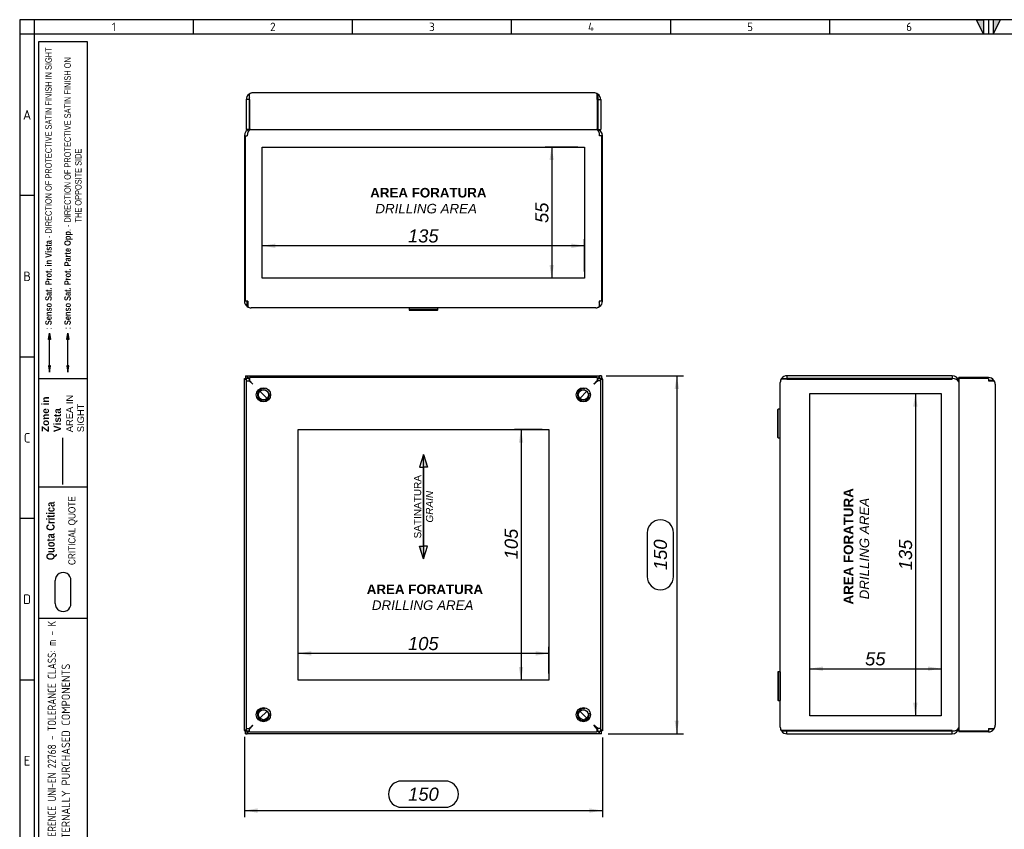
# Model space of a CAD drawing. Extents: x 6 to 412, y 11 to 288.
# Tile 2 of 3: x 6 to 212, y 118 to 288. Entities that reach past the tile are written whole.
import ezdxf
from ezdxf.lldxf.tags import DXFTag

# ---------------------------------------------------------------- set-up
doc = ezdxf.new("R2010")
doc.units = 0
doc.layers.get('0').update_dxf_attribs({"linetype": 'CONTINUOUS'})
for name, color, linetype in [('_TRANSLATION', 7, 'CONTINUOUS'), ('AE00511_01', 7, 'CONTINUOUS'), ('DEFAULT', 7, 'CONTINUOUS'), ('DV1_DEFAULT', 7, 'CONTINUOUS'), ('DV2_DEFAULT', 7, 'CONTINUOUS'), ('DV6_DEFAULT', 7, 'CONTINUOUS'), ('S0000000_02', 7, 'CONTINUOUS'), ('S0000000_11', 7, 'CONTINUOUS'), ('S0000000_12', 7, 'CONTINUOUS')]:
    doc.layers.add(name, color=color, linetype=linetype)
doc.styles.add('SEACAD_ARIAL', font='arial.ttf')
doc.styles.add('SEACAD_ARIALI', font='ariali.ttf')
tags = doc.linetypes.add('CENTER2', pattern=[28.575, 19.05, -3.175, 3.175, -3.175]).pattern_tags.tags
tags[10:11] = [DXFTag(74, 4), DXFTag(75, 0), DXFTag(340, '0'), DXFTag(46, 0.0), DXFTag(50, 0.0), DXFTag(44, 0.0), DXFTag(45, 0.0)]
tags[8:9] = [DXFTag(74, 4), DXFTag(75, 0), DXFTag(340, '0'), DXFTag(46, 0.0), DXFTag(50, 0.0), DXFTag(44, 0.0), DXFTag(45, 0.0)]
tags[6:7] = [DXFTag(74, 4), DXFTag(75, 0), DXFTag(340, '0'), DXFTag(46, 0.0), DXFTag(50, 0.0), DXFTag(44, 0.0), DXFTag(45, 0.0)]
tags[4:5] = [DXFTag(74, 4), DXFTag(75, 0), DXFTag(340, '0'), DXFTag(46, 0.0), DXFTag(50, 0.0), DXFTag(44, 0.0), DXFTag(45, 0.0)]
tags = doc.linetypes.add('DASHDOT2', pattern=[12.7, 6.35, -3.175, 0, -3.175]).pattern_tags.tags
tags[10:11] = [DXFTag(74, 4), DXFTag(75, 0), DXFTag(340, '0'), DXFTag(46, 0.0), DXFTag(50, 0.0), DXFTag(44, 0.0), DXFTag(45, 0.0)]
tags[8:9] = [DXFTag(74, 4), DXFTag(75, 0), DXFTag(340, '0'), DXFTag(46, 0.0), DXFTag(50, 0.0), DXFTag(44, 0.0), DXFTag(45, 0.0)]
tags[6:7] = [DXFTag(74, 4), DXFTag(75, 0), DXFTag(340, '0'), DXFTag(46, 0.0), DXFTag(50, 0.0), DXFTag(44, 0.0), DXFTag(45, 0.0)]
tags[4:5] = [DXFTag(74, 4), DXFTag(75, 0), DXFTag(340, '0'), DXFTag(46, 0.0), DXFTag(50, 0.0), DXFTag(44, 0.0), DXFTag(45, 0.0)]
tags = doc.linetypes.add('HIDDEN2', pattern=[4.7625, 3.175, -1.5875]).pattern_tags.tags
tags[6:7] = [DXFTag(74, 4), DXFTag(75, 0), DXFTag(340, '0'), DXFTag(46, 0.0), DXFTag(50, 0.0), DXFTag(44, 0.0), DXFTag(45, 0.0)]
tags[4:5] = [DXFTag(74, 4), DXFTag(75, 0), DXFTag(340, '0'), DXFTag(46, 0.0), DXFTag(50, 0.0), DXFTag(44, 0.0), DXFTag(45, 0.0)]
doc.dimstyles.new('ISO', dxfattribs={"dimtxt": 2.75, "dimasz": 2.75, "dimexe": 1.375, "dimexo": 1.375, "dimgap": 0.6875, "dimtad": 1, "dimdec": 1, "dimlfac": 2, "dimtxsty": 'SEACAD_ARIAL', "dimblk1": '_SE_FILLED', "dimblk2": '_SE_FILLED', "dimsah": 1, "dimcen": 1.375, "dimazin": 3, "dimtfac": 0.7, "dimtdec": 3, "dimtmove": 0, "dimatfit": 3})

# ---------------------------------------------------------------- blocks, each defined once
blk = doc.blocks.new('SE')
at = {"layer": 'AE00511_01', "color": 7, "linetype": 'CONTINUOUS'}
for centre in [(57.3, 209.01), (124.3, 209.01), (57.3, 142.01), (124.3, 142.01)]:
    blk.add_circle(centre, 1.05, dxfattribs=at)
for centre in [(57.3, 209.01), (124.3, 209.01), (57.3, 142.01), (124.3, 142.01)]:
    blk.add_arc(centre, 1.25, 75, 15, dxfattribs=at)
at = {"layer": 'DV1_DEFAULT', "color": 7, "linetype": 'CENTER2'}
for p, q in [((64.55, 149.26), (64.55, 201.76)), ((64.55, 201.76), (117.05, 201.76)), ((117.05, 201.76), (117.05, 149.26)), ((117.05, 149.26), (64.55, 149.26))]:
    blk.add_line(p, q, dxfattribs=at)
at = {"layer": 'S0000000_11', "color": 7, "linetype": 'CONTINUOUS'}
for p, q in [((53.5, 213.01), (53.5, 212.41)), ((53.5, 213.01), (53.91, 213.01)), ((54.23, 212.44), (53.91, 213.01)), ((53.91, 213.01), (53.91, 212.44)), ((53.91, 213.01), (127.7, 213.01)), ((127.7, 213.01), (127.38, 212.44)), ((127.7, 213.01), (127.7, 212.44)), ((128.11, 213.01), (127.7, 213.01)), ((128.11, 213.01), (128.11, 212.41)), ((53.3, 212.41), (53.68, 212.2)), ((53.3, 212.41), (53.68, 212.41)), ((53.3, 212.31), (53.3, 212.41)), ((53.3, 138.71), (53.3, 212.31)), ((53.5, 212.41), (53.68, 212.41)), ((54.38, 212.18), (54.28, 212.36)), ((54.71, 211.61), (54.28, 212.04)), ((54.28, 212.03), (54.7, 211.61)), ((54.55, 211.7), (54.7, 211.61)), ((54.71, 211.61), (54.62, 211.76)), ((54.7, 211.61), (55.07, 211.25)), ((55.07, 211.25), (54.71, 211.61)), ((126.54, 211.25), (126.9, 211.61)), ((126.9, 211.61), (126.54, 211.25)), ((127.33, 212.04), (126.9, 211.61)), ((126.9, 211.61), (127.33, 212.03)), ((126.99, 211.76), (126.9, 211.61)), ((126.9, 211.61), (127.06, 211.7)), ((127.33, 212.36), (127.23, 212.18)), ((127.93, 212.2), (128.3, 212.41)), ((128.3, 212.41), (127.93, 212.41)), ((127.93, 212.41), (128.11, 212.41)), ((128.3, 212.31), (128.3, 212.41)), ((128.3, 212.31), (128.3, 138.71)), ((56.56, 209.75), (58.05, 208.27)), ((58.05, 208.27), (56.56, 209.75)), ((123.56, 208.27), (125.05, 209.75)), ((125.05, 209.75), (123.56, 208.27)), ((58.05, 142.75), (56.56, 141.27)), ((56.56, 141.27), (58.05, 142.75)), ((123.56, 142.75), (125.05, 141.27)), ((125.05, 141.27), (123.56, 142.75)), ((53.68, 138.83), (53.3, 138.61)), ((53.3, 138.71), (53.3, 138.61)), ((53.3, 138.61), (53.68, 138.61)), ((53.68, 138.61), (53.5, 138.61)), ((53.5, 138.01), (53.5, 138.61)), ((53.91, 138.01), (54.23, 138.58)), ((53.91, 138.01), (53.91, 138.58)), ((54.7, 139.41), (54.28, 138.99)), ((54.28, 138.98), (54.71, 139.41)), ((54.28, 138.67), (54.38, 138.84)), ((54.7, 139.41), (54.55, 139.33)), ((54.62, 139.26), (54.71, 139.41)), ((55.07, 139.78), (54.7, 139.41)), ((54.71, 139.41), (55.07, 139.78)), ((126.54, 139.78), (126.9, 139.41)), ((126.9, 139.41), (126.54, 139.78)), ((126.9, 139.41), (127.33, 138.98)), ((126.9, 139.41), (126.99, 139.26)), ((127.06, 139.33), (126.9, 139.41)), ((127.33, 138.99), (126.9, 139.41)), ((127.23, 138.84), (127.33, 138.67)), ((127.38, 138.58), (127.7, 138.01)), ((127.7, 138.01), (127.7, 138.58)), ((128.3, 138.61), (127.93, 138.83)), ((128.11, 138.61), (127.93, 138.61)), ((128.3, 138.61), (127.93, 138.61)), ((128.11, 138.01), (128.11, 138.61)), ((128.3, 138.71), (128.3, 138.61)), ((53.5, 138.01), (53.91, 138.01)), ((127.7, 138.01), (53.91, 138.01)), ((128.11, 138.01), (127.7, 138.01))]:
    blk.add_line(p, q, dxfattribs=at)
at = {"layer": 'S0000000_12', "color": 7, "linetype": 'CONTINUOUS'}
for p, q in [((53.68, 212.44), (53.68, 211.94)), ((54.28, 212.44), (53.68, 212.44)), ((54.28, 212.44), (54.28, 211.94)), ((127.23, 212.64), (54.38, 212.64)), ((54.38, 212.64), (54.38, 212.04)), ((127.23, 212.64), (127.23, 212.04)), ((127.33, 212.44), (127.93, 212.44)), ((127.33, 211.94), (127.33, 212.44)), ((127.93, 211.94), (127.93, 212.44)), ((53.68, 211.94), (53.68, 139.09)), ((53.68, 211.94), (54.28, 211.94)), ((54.28, 211.94), (55.08, 211.24)), ((54.38, 212.04), (55.08, 211.24)), ((127.23, 212.04), (126.53, 211.24)), ((127.33, 211.94), (126.53, 211.24)), ((127.93, 211.94), (127.33, 211.94)), ((127.93, 139.09), (127.93, 211.94)), ((53.68, 139.09), (54.28, 139.09)), ((53.68, 139.09), (53.68, 138.58)), ((54.28, 138.58), (53.68, 138.58)), ((54.28, 139.09), (55.08, 139.79)), ((54.28, 139.09), (54.28, 138.58)), ((54.38, 138.99), (55.08, 139.79)), ((54.38, 138.39), (54.38, 138.99)), ((54.38, 138.39), (127.23, 138.39)), ((127.23, 138.99), (126.53, 139.79)), ((127.33, 139.09), (126.53, 139.79)), ((127.23, 138.39), (127.23, 138.99)), ((127.93, 139.09), (127.33, 139.09)), ((127.33, 138.58), (127.33, 139.09)), ((127.33, 138.58), (127.93, 138.58)), ((127.93, 138.58), (127.93, 139.09))]:
    blk.add_line(p, q, dxfattribs=at)
for centre in [(57.3, 209.01), (124.3, 209.01), (57.3, 142.01), (124.3, 142.01)]:
    blk.add_circle(centre, 1.5, dxfattribs=at)
blk = doc.blocks.new('SE1')
at = {"layer": 'DV2_DEFAULT', "color": 7, "linetype": 'CENTER2'}
for p, q in [((57.05, 233.45), (57.05, 260.92)), ((57.05, 260.92), (124.55, 260.92)), ((124.55, 260.92), (124.55, 233.45)), ((124.55, 233.45), (57.05, 233.45))]:
    blk.add_line(p, q, dxfattribs=at)
at = {"layer": 'S0000000_02', "color": 7, "linetype": 'CONTINUOUS'}
for p, q in [((87.85, 227.25), (87.8, 227.2)), ((87.8, 227.2), (93.8, 227.2)), ((87.8, 227.2), (87.8, 226.8)), ((93.8, 227.2), (93.75, 227.25)), ((93.8, 226.8), (93.8, 227.2)), ((93.8, 226.8), (87.8, 226.8)), ((87.8, 226.8), (87.85, 226.75)), ((87.85, 226.75), (93.75, 226.75)), ((93.75, 226.75), (93.8, 226.8))]:
    blk.add_line(p, q, dxfattribs=at)
at = {"layer": 'S0000000_11', "color": 7, "linetype": 'CONTINUOUS'}
for p, q in [((53.3, 263.25), (53.5, 263.25)), ((53.3, 263.25), (53.3, 228.65)), ((53.5, 263.25), (53.91, 263.25)), ((53.5, 228.65), (53.5, 263.25)), ((128.11, 263.25), (127.7, 263.25)), ((128.11, 263.25), (128.11, 228.65)), ((128.3, 263.25), (128.11, 263.25)), ((128.3, 228.65), (128.3, 263.25)), ((54.01, 228.65), (53.5, 228.65)), ((53.9, 227.5), (53.9, 228.65)), ((54.01, 228.65), (54.01, 227.5)), ((126.9, 227.25), (54.7, 227.25)), ((127.6, 228.65), (127.6, 227.5)), ((128.11, 228.65), (127.6, 228.65)), ((127.7, 227.5), (127.7, 228.65))]:
    blk.add_line(p, q, dxfattribs=at)
for centre, radius, start, end in [((54.7, 263.25), 1.4, 100.8441, 180), ((126.9, 263.25), 1.4, 0, 79.1559), ((54.7, 263.25), 0.8, 175.8486, 180), ((126.9, 263.25), 0.8, 0, 4.1514), ((54.7, 228.65), 1.4, 180, 235.1501), ((54.7, 228.65), 0.8, 180, 209.0162), ((54.7, 228.65), 1.4, 235.1501, 270), ((126.9, 228.65), 1.4, 270, 304.8499), ((126.9, 228.65), 0.8, 330.9838, 0), ((126.9, 228.65), 1.4, 304.8499, 0)]:
    blk.add_arc(centre, radius, start, end, dxfattribs=at)
for centre, major_axis, ratio, start_param, end_param in [((54.71, 263.25), (0, -1.4), 0.571429, 3.330857, 4.712389), ((126.9, 263.25), (0, 1.4), 0.571429, 4.712389, 6.093921), ((54.7, 228.65), (0, 1.4), 0.874482, 2.533347, 3.141593), ((126.9, 228.65), (0, 1.4), 0.874482, 3.141593, 3.749838)]:
    blk.add_ellipse(centre, major_axis=major_axis, ratio=ratio, start_param=start_param, end_param=end_param, dxfattribs=at)
at = {"layer": 'S0000000_12', "color": 7, "linetype": 'CONTINUOUS'}
for p, q in [((126.53, 272.25), (55.08, 272.25)), ((54.28, 270.85), (53.68, 270.85)), ((53.68, 270.85), (53.68, 264.62)), ((54.28, 272), (54.28, 270.85)), ((54.28, 270.85), (54.28, 264.62)), ((54.38, 270.85), (54.38, 272)), ((54.38, 270.85), (54.38, 264.62)), ((127.23, 270.85), (127.23, 272)), ((127.23, 270.85), (127.23, 264.62)), ((127.33, 272), (127.33, 270.85)), ((127.33, 270.85), (127.93, 270.85)), ((127.33, 270.85), (127.33, 264.62)), ((127.93, 270.85), (127.93, 264.62)), ((54.28, 264.62), (53.68, 264.62)), ((54.38, 264.62), (127.23, 264.62)), ((127.33, 264.62), (127.93, 264.62))]:
    blk.add_line(p, q, dxfattribs=at)
for centre, radius, start, end in [((55.08, 270.85), 1.4, 90, 124.8499), ((126.53, 270.85), 1.4, 55.1501, 90), ((55.08, 270.85), 1.4, 124.8499, 180), ((55.08, 270.85), 0.8, 151.045, 180), ((126.53, 270.85), 0.8, 0, 28.955), ((126.53, 270.85), 1.4, 0, 55.1501)]:
    blk.add_arc(centre, radius, start, end, dxfattribs=at)
for centre, start_param, end_param in [((55.08, 270.85), 3.141593, 3.749838), ((126.53, 270.85), 2.533347, 3.141593)]:
    blk.add_ellipse(centre, major_axis=(0, -1.4), ratio=0.875, start_param=start_param, end_param=end_param, dxfattribs=at)
blk = doc.blocks.new('SAT')
at = {"linetype": 'CONTINUOUS'}
for points in [[(-10.97, -1.95), (-8.32, -1.95), (-8.32, -1.11)], [(8.24, -2.03), (8.24, -1.87), (-8.32, -1.87), (-8.32, -2.03)], [(10.89, -1.95), (8.24, -1.95), (8.24, -2.79)]]:
    blk.add_hatch(color=7, dxfattribs=at).paths.add_polyline_path(points)
at = {"color": 7, "linetype": 'CONTINUOUS'}
for p, q in [((-10.97, -1.95), (-8.32, -2.79)), ((-8.32, -2.79), (-8.32, -2.03)), ((10.89, -1.95), (8.24, -1.11)), ((8.24, -1.11), (8.24, -1.87))]:
    blk.add_line(p, q, dxfattribs=at)
for points in [[(-10.97, -1.95), (-8.32, -1.11), (-8.32, -1.95), (-10.97, -1.95)], [(8.24, -2.03), (8.24, -1.87), (-8.32, -1.87), (-8.32, -2.03), (8.24, -2.03)], [(10.89, -1.95), (8.24, -2.79), (8.24, -1.95), (10.89, -1.95)]]:
    blk.add_lwpolyline(points, dxfattribs=at)
at = {"insert": (-0.05, -4), "char_height": 1.5, "width": 16.3187, "attachment_point": 8}
blk.add_mtext('{\\fArial|b0||i0||c0|p34;\\C7;\\H1.5;\\W1.;SATINATURA \\P}{\\fArial|b0||i1||c0|p34;\\C7;\\H1.5;\\W1.;GRAIN\\P}', dxfattribs=at)
blk = doc.blocks.new('DMBLK1')
at = {"layer": '_TRANSLATION', "linetype": 'CONTINUOUS'}
for points in [[(110.8, 199.01), (111.71, 199.01), (111.25, 201.76)], [(110.8, 152.01), (111.25, 149.26), (111.71, 152.01)]]:
    blk.add_hatch(color=7, dxfattribs=at).paths.add_polyline_path(points)
at = {"layer": '_TRANSLATION', "color": 7, "linetype": 'CONTINUOUS'}
for p, q in [((115.68, 201.76), (109.88, 201.76)), ((111.25, 201.76), (111.25, 149.26)), ((115.68, 149.26), (109.88, 149.26))]:
    blk.add_line(p, q, dxfattribs=at)
at = {"layer": '_TRANSLATION', "color": 7, "linetype": 'CONTINUOUS', "style": 'SEACAD_ARIALI'}
blk.add_text('105', height=2.75, rotation=90, dxfattribs=at).set_placement((110.57, 174.55))
blk = doc.blocks.new('_SE_FILLED')
at = {"color": 0}
blk.add_line((0, 0), (-1, 0), dxfattribs=at)
blk.add_solid([(0, 0), (-1, -0.1665), (-1, 0.1665), (0, 0)], dxfattribs=at)
blk = doc.blocks.new('DMBLK2')
at = {"layer": '_TRANSLATION', "linetype": 'CONTINUOUS'}
for points in [[(67.3, 155.31), (64.55, 154.85), (67.3, 154.39)], [(114.3, 155.31), (114.3, 154.39), (117.05, 154.85)]]:
    blk.add_hatch(color=7, dxfattribs=at).paths.add_polyline_path(points)
at = {"layer": '_TRANSLATION', "color": 7, "linetype": 'CONTINUOUS'}
for p, q in [((64.55, 150.64), (64.55, 156.22)), ((117.05, 154.85), (64.55, 154.85)), ((117.05, 150.64), (117.05, 156.22))]:
    blk.add_line(p, q, dxfattribs=at)
at = {"layer": '_TRANSLATION', "color": 7, "linetype": 'CONTINUOUS', "style": 'SEACAD_ARIALI'}
blk.add_text('105', height=2.75, dxfattribs=at).set_placement((87.57, 155.54))
blk = doc.blocks.new('DMBLK5')
at = {"layer": '_TRANSLATION', "linetype": 'CONTINUOUS'}
for points in [[(59.8, 240.69), (57.05, 240.23), (59.8, 239.77)], [(121.8, 240.69), (121.8, 239.77), (124.55, 240.23)]]:
    blk.add_hatch(color=7, dxfattribs=at).paths.add_polyline_path(points)
at = {"layer": '_TRANSLATION', "color": 7, "linetype": 'CONTINUOUS'}
for p, q in [((57.05, 234.82), (57.05, 241.61)), ((124.55, 234.82), (124.55, 241.61)), ((124.55, 240.23), (57.05, 240.23))]:
    blk.add_line(p, q, dxfattribs=at)
at = {"layer": '_TRANSLATION', "color": 7, "linetype": 'CONTINUOUS', "style": 'SEACAD_ARIALI'}
blk.add_text('135', height=2.75, dxfattribs=at).set_placement((87.57, 240.92))
blk = doc.blocks.new('DMBLK6')
at = {"layer": '_TRANSLATION', "linetype": 'CONTINUOUS'}
for points in [[(117.21, 258.17), (118.13, 258.17), (117.67, 260.92)], [(117.21, 236.2), (117.67, 233.45), (118.13, 236.2)]]:
    blk.add_hatch(color=7, dxfattribs=at).paths.add_polyline_path(points)
at = {"layer": '_TRANSLATION', "color": 7, "linetype": 'CONTINUOUS'}
for p, q in [((123.18, 260.92), (116.29, 260.92)), ((117.67, 260.92), (117.67, 233.45)), ((123.18, 233.45), (116.29, 233.45))]:
    blk.add_line(p, q, dxfattribs=at)
at = {"layer": '_TRANSLATION', "color": 7, "linetype": 'CONTINUOUS', "style": 'SEACAD_ARIALI'}
blk.add_text('55', height=2.75, rotation=90, dxfattribs=at).set_placement((116.98, 245.01))
blk = doc.blocks.new('DMBLK17')
at = {"layer": '_TRANSLATION', "linetype": 'CONTINUOUS'}
for points in [[(56.05, 121.47), (56.05, 122.39), (53.3, 121.93)], [(125.55, 121.47), (128.3, 121.93), (125.55, 122.39)]]:
    blk.add_hatch(color=7, dxfattribs=at).paths.add_polyline_path(points)
at = {"layer": '_TRANSLATION', "color": 7, "linetype": 'CONTINUOUS'}
for p, q in [((53.3, 137.34), (53.3, 120.56)), ((128.3, 137.24), (128.3, 120.56)), ((95.39, 128.12), (86.22, 128.12)), ((53.3, 121.93), (128.3, 121.93)), ((86.22, 122.62), (95.39, 122.62))]:
    blk.add_line(p, q, dxfattribs=at)
for centre, start, end in [((86.22, 125.37), 90, 270), ((95.39, 125.37), 270, 90)]:
    blk.add_arc(centre, 2.75, start, end, dxfattribs=at)
at = {"layer": '_TRANSLATION', "color": 7, "linetype": 'CONTINUOUS', "style": 'SEACAD_ARIALI'}
blk.add_text('150', height=2.75, dxfattribs=at).set_placement((87.6, 123.99))
blk = doc.blocks.new('DMBLK18')
at = {"layer": '_TRANSLATION', "linetype": 'CONTINUOUS'}
for points in [[(144.34, 210.26), (143.88, 213.01), (143.42, 210.26)], [(144.34, 140.76), (143.42, 140.76), (143.88, 138.01)]]:
    blk.add_hatch(color=7, dxfattribs=at).paths.add_polyline_path(points)
at = {"layer": '_TRANSLATION', "color": 7, "linetype": 'CONTINUOUS'}
for p, q in [((129.08, 213.01), (145.26, 213.01)), ((143.88, 213.01), (143.88, 138.01)), ((137.69, 180.09), (137.69, 170.93)), ((143.19, 170.93), (143.19, 180.09)), ((129.48, 138.01), (145.26, 138.01))]:
    blk.add_line(p, q, dxfattribs=at)
for centre, start, end in [((140.44, 180.09), 0, 180), ((140.44, 170.93), 180, 0)]:
    blk.add_arc(centre, 2.75, start, end, dxfattribs=at)
at = {"layer": '_TRANSLATION', "color": 7, "linetype": 'CONTINUOUS', "style": 'SEACAD_ARIALI'}
blk.add_text('150', height=2.75, rotation=90, dxfattribs=at).set_placement((141.82, 172.3))
blk = doc.blocks.new('SE5')
at = {"layer": 'DV6_DEFAULT', "color": 7, "linetype": 'CENTER2'}
for p, q in [((171.75, 141.76), (171.75, 209.26)), ((171.75, 209.26), (199.22, 209.26)), ((199.22, 209.26), (199.22, 141.76)), ((199.22, 141.76), (171.75, 141.76))]:
    blk.add_line(p, q, dxfattribs=at)
at = {"layer": 'S0000000_02', "color": 7, "linetype": 'CONTINUOUS'}
for p, q in [((165.1, 206.01), (165.05, 205.96)), ((165.05, 200.06), (165.05, 205.96)), ((165.1, 200.01), (165.1, 206.01)), ((165.5, 206.01), (165.1, 206.01)), ((165.5, 200.01), (165.5, 206.01)), ((165.55, 205.96), (165.5, 206.01)), ((165.05, 200.06), (165.1, 200.01)), ((165.5, 200.01), (165.55, 200.06)), ((165.1, 200.01), (165.5, 200.01)), ((165.1, 151.01), (165.05, 150.96)), ((165.05, 150.96), (165.05, 145.06)), ((165.1, 151.01), (165.1, 145.01)), ((165.5, 151.01), (165.1, 151.01)), ((165.5, 151.01), (165.5, 145.01)), ((165.55, 150.96), (165.5, 151.01)), ((165.05, 145.06), (165.1, 145.01)), ((165.1, 145.01), (165.5, 145.01)), ((165.5, 145.01), (165.55, 145.06))]:
    blk.add_line(p, q, dxfattribs=at)
at = {"layer": 'S0000000_11', "color": 7, "linetype": 'CONTINUOUS'}
for p, q in [((166.95, 213.01), (166.95, 212.41)), ((201.55, 213.01), (166.95, 213.01)), ((201.55, 213.01), (201.55, 212.41)), ((165.55, 139.41), (165.55, 211.61)), ((165.8, 212.41), (166.95, 212.41)), ((166.95, 212.31), (165.8, 212.31)), ((201.55, 212.41), (166.95, 212.41)), ((166.95, 212.31), (201.55, 212.31)), ((201.55, 212.31), (201.55, 212.41)), ((166.95, 138.71), (165.8, 138.71)), ((165.8, 138.61), (166.95, 138.61)), ((201.55, 138.71), (166.95, 138.71)), ((166.95, 138.01), (166.95, 138.61)), ((166.95, 138.61), (201.55, 138.61)), ((201.55, 138.71), (201.55, 138.61)), ((201.55, 138.01), (201.55, 138.61)), ((166.95, 138.01), (201.55, 138.01))]:
    blk.add_line(p, q, dxfattribs=at)
for centre, radius, start, end in [((166.95, 211.61), 1.4, 90, 145.1501), ((201.55, 211.61), 1.4, 10.8441, 90), ((166.95, 211.61), 1.4, 145.1501, 180), ((166.95, 211.61), 0.8, 90, 118.955), ((201.55, 211.61), 0.8, 85.8486, 90), ((166.95, 139.41), 1.4, 180, 214.8499), ((166.95, 139.41), 1.4, 214.8499, 270), ((166.95, 139.41), 0.8, 241.045, 270), ((201.55, 139.41), 1.4, 270, 349.1559), ((201.55, 139.41), 0.8, 270, 274.1514)]:
    blk.add_arc(centre, radius, start, end, dxfattribs=at)
for centre, major_axis, ratio, start_param, end_param in [((166.95, 211.61), (1.4, 0), 0.875, 2.533347, 3.141593), ((201.55, 211.61), (-1.4, 0), 0.571429, 3.330857, 4.712389), ((166.95, 139.41), (1.4, 0), 0.875, 3.141593, 3.749838), ((201.55, 139.41), (1.4, 0), 0.571429, 4.712389, 6.093921)]:
    blk.add_ellipse(centre, major_axis=major_axis, ratio=ratio, start_param=start_param, end_param=end_param, dxfattribs=at)
at = {"layer": 'S0000000_12', "color": 7, "linetype": 'CONTINUOUS'}
for p, q in [((202.92, 212.44), (202.92, 212.64)), ((209.15, 212.64), (202.92, 212.64)), ((209.15, 212.44), (202.92, 212.44)), ((202.92, 212.44), (202.92, 138.58)), ((209.15, 212.44), (209.15, 211.94)), ((210.3, 212.04), (209.15, 212.04)), ((209.15, 211.94), (210.3, 211.94)), ((210.55, 211.24), (210.55, 139.79)), ((209.15, 138.58), (202.92, 138.58)), ((202.92, 138.58), (202.92, 138.39)), ((209.15, 138.39), (202.92, 138.39)), ((209.15, 139.09), (210.3, 139.09)), ((209.15, 139.09), (209.15, 138.58)), ((210.3, 138.99), (209.15, 138.99))]:
    blk.add_line(p, q, dxfattribs=at)
for centre, radius, start, end in [((209.15, 211.24), 1.4, 34.8499, 90), ((209.15, 211.24), 0.8, 60.9838, 90), ((209.15, 211.24), 1.4, 0, 34.8499), ((209.15, 139.79), 0.8, 270, 299.0162), ((209.15, 139.79), 1.4, 270, 325.1501), ((209.15, 139.79), 1.4, 325.1501, 0)]:
    blk.add_arc(centre, radius, start, end, dxfattribs=at)
for centre, start_param, end_param in [((209.15, 211.24), 3.141593, 3.749838), ((209.15, 139.79), 2.533347, 3.141593)]:
    blk.add_ellipse(centre, major_axis=(-1.4, 0), ratio=0.874482, start_param=start_param, end_param=end_param, dxfattribs=at)
blk = doc.blocks.new('DMBLK19')
at = {"layer": '_TRANSLATION', "linetype": 'CONTINUOUS'}
for points in [[(193.39, 206.51), (194.31, 206.51), (193.85, 209.26)], [(193.39, 144.51), (193.85, 141.76), (194.31, 144.51)]]:
    blk.add_hatch(color=7, dxfattribs=at).paths.add_polyline_path(points)
at = {"layer": '_TRANSLATION', "color": 7, "linetype": 'CONTINUOUS'}
blk.add_line((193.85, 209.26), (193.85, 141.76), dxfattribs=at)
at = {"layer": '_TRANSLATION', "color": 7, "linetype": 'CONTINUOUS', "style": 'SEACAD_ARIALI'}
blk.add_text('135', height=2.75, rotation=90, dxfattribs=at).set_placement((193.16, 172.27))
blk = doc.blocks.new('DMBLK20')
at = {"layer": '_TRANSLATION', "linetype": 'CONTINUOUS'}
for points in [[(174.5, 152.11), (171.75, 151.65), (174.5, 151.19)], [(196.47, 152.11), (196.47, 151.19), (199.22, 151.65)]]:
    blk.add_hatch(color=7, dxfattribs=at).paths.add_polyline_path(points)
at = {"layer": '_TRANSLATION', "color": 7, "linetype": 'CONTINUOUS'}
blk.add_line((171.75, 151.65), (199.22, 151.65), dxfattribs=at)
at = {"layer": '_TRANSLATION', "color": 7, "linetype": 'CONTINUOUS', "style": 'SEACAD_ARIALI'}
blk.add_text('55', height=2.75, dxfattribs=at).set_placement((183.32, 152.34))

msp = doc.modelspace()

# ---------------------------------------------------------------- hatches: boundary and pattern name
at = {"linetype": 'CONTINUOUS'}
for points in [[(208.154, 287.588), (206.639, 287.588), (208.154, 284.56)], [(210.173, 287.588), (210.173, 284.56), (211.687, 287.588)], [(12.243, 220.628), (12.68, 220.628), (12.461, 221.936)], [(16.101, 220.628), (16.537, 220.628), (16.319, 221.936)], [(12.243, 215.067), (12.461, 213.759), (12.68, 215.067)], [(16.101, 215.067), (16.319, 213.759), (16.537, 215.067)]]:
    msp.add_hatch(color=7, dxfattribs=at).paths.add_polyline_path(points)

# ---------------------------------------------------------------- linework, layer by layer
at = {"color": 7, "linetype": 'CONTINUOUS'}
for p, q in [((6.234, 287.588), (6.234, 10.959)), ((412.092, 287.588), (6.234, 287.588)), ((42.58, 287.588), (42.58, 284.56)), ((75.897, 287.588), (75.897, 284.56)), ((109.213, 287.588), (109.213, 284.56)), ((142.53, 287.588), (142.53, 284.56)), ((175.847, 287.588), (175.847, 284.56)), ((209.163, 287.588), (209.163, 284.56)), ((9.263, 250.738), (6.234, 250.738)), ((12.461, 215.067), (12.461, 220.628)), ((9.263, 216.917), (6.234, 216.917)), ((20.369, 212.348), (10.273, 212.348)), ((20.369, 189.648), (10.273, 189.648)), ((20.369, 189.648), (10.273, 189.648)), ((9.263, 183.095), (6.234, 183.095)), ((13.69, 165.299), (13.69, 170.107)), ((16.961, 165.299), (16.961, 170.107)), ((20.369, 162.148), (10.273, 162.148)), ((9.263, 149.274), (6.234, 149.274))]:
    msp.add_line(p, q, dxfattribs=at)
at = {"color": 7, "linetype": 'HIDDEN2'}
msp.add_line((16.319, 215.067), (16.319, 220.628), dxfattribs=at)
at = {"color": 7, "linetype": 'DASHDOT2'}
msp.add_line((15.278, 190.21), (15.278, 200.023), dxfattribs=at)
at = {"color": 7, "linetype": 'CONTINUOUS'}
for points in [[(208.154, 287.588), (208.154, 284.56), (206.639, 287.588), (208.154, 287.588)], [(210.173, 287.588), (210.173, 284.56), (211.687, 287.588), (210.173, 287.588)], [(12.243, 220.628), (12.461, 221.936), (12.68, 220.628), (12.243, 220.628)], [(16.101, 220.628), (16.319, 221.936), (16.537, 220.628), (16.101, 220.628)], [(12.243, 215.067), (12.461, 213.759), (12.68, 215.067), (12.243, 215.067)], [(16.101, 215.067), (16.319, 213.759), (16.537, 215.067), (16.101, 215.067)]]:
    msp.add_lwpolyline(points, dxfattribs=at)
at = {"layer": 'DEFAULT', "color": 7, "linetype": 'CONTINUOUS'}
for p, q in [((9.263, 287.588), (9.263, 10.959)), ((412.092, 284.56), (6.234, 284.56)), ((10.273, 28.5), (10.273, 283.045)), ((10.273, 283.045), (20.369, 283.045)), ((20.369, 283.045), (20.369, 28.5))]:
    msp.add_line(p, q, dxfattribs=at)
for centre, start, end in [((15.325, 170.155), 358.29915, 181.70085), ((15.325, 165.25), 178.29915, 1.70085)]:
    msp.add_arc(centre, 1.636, start, end, dxfattribs=at)

# ---------------------------------------------------------------- block references
at = {"layer": '_TRANSLATION'}
for name in ['SE1', 'SE', 'SE5']:
    msp.add_blockref(name, (0, 0), dxfattribs=at)
at = {"layer": '_TRANSLATION', "color": 7, "rotation": 90}
msp.add_blockref('SAT', (88.854, 185.626), dxfattribs=at)

# ---------------------------------------------------------------- texts
for s, insert, char_height, width, attachment_point in [('{\\fSolid Edge ANSI|b0||i0||c0|p34;\\C7;\\H1.766793;\\W1.;1}', (25.952, 286.074), 1.76679, 1.98765, 5), ('{\\fSolid Edge ANSI|b0||i0||c0|p34;\\C7;\\H1.766793;\\W1.;2}', (59.268, 285.196), 1.76679, 1.98765, 8), ('{\\fSolid Edge ANSI|b0||i0||c0|p34;\\C7;\\H1.766793;\\W1.;3}', (92.585, 285.196), 1.76679, 1.98765, 8), ('{\\fSolid Edge ANSI|b0||i0||c0|p34;\\C7;\\H1.766793;\\W1.;4}', (125.902, 285.196), 1.76679, 1.98765, 8), ('{\\fSolid Edge ANSI|b0||i0||c0|p34;\\C7;\\H1.766793;\\W1.;5}', (159.218, 285.196), 1.76679, 1.98765, 8), ('{\\fSolid Edge ANSI|b0||i0||c0|p34;\\C7;\\H1.766793;\\W1.;6}', (192.535, 285.196), 1.76679, 1.98765, 8), ('{\\fSolid Edge ANSI|b0||i0||c0|p34;\\C7;\\H2.019192;\\W1.;A}', (7.783, 266.645), 2.01919, 2.2716, 8), ('{\\fSolid Edge ANSI|b0||i0||c0|p34;\\C7;\\H2.019192;\\W1.;B}', (7.787, 232.824), 2.01919, 2.524, 8), ('{\\fSolid Edge ANSI|b0||i0||c0|p34;\\C7;\\H2.019192;\\W1.;C}', (7.785, 199.002), 2.01919, 2.3978, 8), ('{\\fSolid Edge ANSI|b0||i0||c0|p34;\\C7;\\H2.019192;\\W1.;D}', (7.787, 165.181), 2.01919, 2.524, 8), ('{\\fSolid Edge ANSI|b0||i0||c0|p34;\\C7;\\H2.019192;\\W1.;E}', (7.785, 131.359), 2.01919, 2.3978, 8)]:
    msp.add_mtext(s, dxfattribs=dict(insert=insert, char_height=char_height, width=width, attachment_point=attachment_point))
at = {"rotation": 90}
for s, insert, char_height, width, attachment_point in [('{\\fArial Narrow|b0||i0||c0|p34;\\C7;\\H1.35;\\W1.;: }{\\fArial Narrow|b1||i0||c0|p34;\\C7;\\H1.35;\\W1.;Senso Sat. Prot. in Vista }{\\fArial Narrow|b0||i0||c0|p34;\\C7;\\H1.35;\\W1.;- DIRECTION OF PROTECTIVE SATIN FINISH IN SIGHT}', (12.959, 222.755), 1.35, 58.95733, 7), ('{\\fArial Narrow|b0||i0||c0|p34;\\C7;\\H1.35;\\W1.;: }{\\fArial Narrow|b1||i0||c0|p34;\\C7;\\H1.35;\\W1.;Senso Sat. Prot. Parte Opp}{\\fArial Narrow|b0||i0||c0|p34;\\C7;\\H1.35;\\W1.;. - DIRECTION OF PROTECTIVE SATIN FINISH ON\\P}{\\fArial Narrow|b0||i0||c0|p34;\\C7;\\H1.35;\\W1.;                                                    THE OPPOSITE SIDE}', (19.204, 222.761), 1.35, 61.02057, 7), ('{\\fArial|b1||i0||c0|p34;\\C7;\\H1.5;\\W1.;Zone in\\P}{\\fArial|b1||i0||c0|p34;\\C7;\\H1.5;\\W1.;Vista}', (14.878, 201.208), 1.5, 8.0532, 7), ('{\\fArial|b0||i0||c0|p34;\\C7;\\H1.4;\\W1.;AREA IN\\P}{\\fArial|b0||i0||c0|p34;\\C7;\\H1.4;\\W1.;SIGHT}', (19.728, 201.18), 1.4, 8.09917, 7), ('{\\fArial Narrow|b0||i0||c0|p34;\\C7;\\H1.5;\\W1.;CRITICAL QUOTE}', (18.327, 173.363), 1.5, 14.77453, 7), ('{\\fArial Narrow|b1||i0||c0|p34;\\C7;\\H1.7;\\W1.;Quota Critica}', (14.024, 174.388), 1.7, 12.74726, 7), ('{\\fSolid Edge ANSI|b0|i0|c0|p34;\\W0.84600x;\\C7;SPC001 - REFERENCE UNI-EN 22768 - TOLERANCE CLASS: m - K}\\P{\\fSolid Edge ANSI|b0|i0|c0|p34;\\W0.84600x;\\C7;SPC002 - }{\\fSolid Edge ANSI|b0|i0|c0|p34;\\W0.94000x;\\C7;EXTERNALLY PURCHASED COMPONENTS}', (12.101, 104.605), 1.75, 56.68133, 1)]:
    msp.add_mtext(s, dxfattribs=dict(at, insert=insert, char_height=char_height, width=width, attachment_point=attachment_point))
at = {"layer": '_TRANSLATION', "char_height": 2.4, "width": 27.97083, "attachment_point": 5}
for insert in [(91.372, 249.669), (90.645, 166.601)]:
    msp.add_mtext('{\\fArial|b0||i0||c0|p34;\\C7;\\H2.4;\\W1.; }{\\fArial|b1||i0||c0|p34;\\C7;\\H2.;\\W1.;AREA FORATURA \\P}{\\fArial|b0||i1||c0|p34;\\C7;\\H2.;\\W1.;DRILLING AREA}', dxfattribs=dict(at, insert=insert))
at = {"layer": '_TRANSLATION', "insert": (181.511, 176.806), "char_height": 2.4, "width": 27.97083, "attachment_point": 5, "rotation": 90}
msp.add_mtext('{\\fArial|b0||i0||c0|p34;\\C7;\\H2.4;\\W1.; }{\\fArial|b1||i0||c0|p34;\\C7;\\H2.;\\W1.;AREA FORATURA \\P}{\\fArial|b0||i1||c0|p34;\\C7;\\H2.;\\W1.;DRILLING AREA}', dxfattribs=at)

# ---------------------------------------------------------------- dimensions: what is measured, and where the dimension line sits
at = {"layer": '_TRANSLATION', "color": 7, "linetype": 'CONTINUOUS'}
for base, p1, p2, angle, picture, middle, dimtype in [((117.669514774, 260.921282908), (124.554890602, 260.921282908), (124.554890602, 233.446282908), 270, 'DMBLK6', (117.669514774, 247.183783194), 161), ((124.555, 240.23), (124.555, 233.446), (57.055, 233.446), 180, 'DMBLK5', (90.805, 240.23), 161), ((143.88, 138.011), (127.703, 213.011), (128.107, 138.011), 90, 'DMBLK18', (143.88, 175.511), 160), ((193.848, 209.261), (199.224, 209.261), (199.224, 141.761), 270, 'DMBLK19', (193.848, 175.511), 161), ((111.255, 201.761), (117.055, 201.761), (117.055, 149.261), 270, 'DMBLK1', (111.255, 177.787), 161), ((171.749498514, 151.651758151), (171.749498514, 141.761349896), (199.224498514, 141.761349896), 0, 'DMBLK20', (185.486998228, 151.651758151), 161), ((53.305, 121.932), (53.305, 138.711), (128.305, 138.613), 359.92469, 'DMBLK17', (90.805, 121.932), 161)]:
    dim = msp.add_linear_dim(base=base, p1=p1, p2=p2, angle=angle, text='\\A1;<>', dimstyle='ISO', dxfattribs=at)
    dim.commit()
    dim.dimension.update_dxf_attribs({"geometry": picture, "text_midpoint": middle, "dimtype": dimtype})
dim = msp.add_linear_dim(base=(64.555, 154.849), p1=(117.055, 149.261), p2=(64.555, 149.261), text='\\A1;<>', dimstyle='ISO', dxfattribs=at)
dim.commit()
dim.dimension.update_dxf_attribs({"geometry": 'DMBLK2', "text_midpoint": (90.805, 154.849), "dimtype": 160})

doc.saveas('drawing.dxf')
